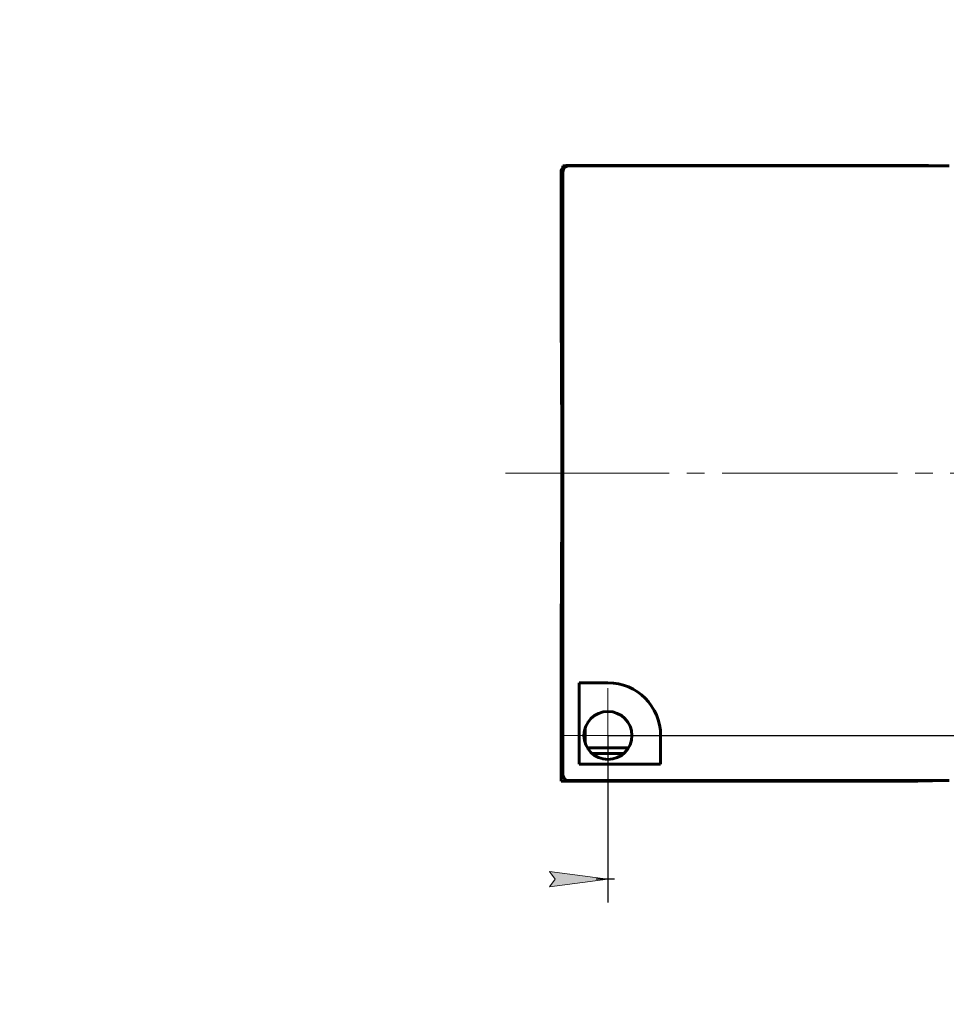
# Model space of a CAD drawing. Header units: millimetres. Extents: x 0 to 420, y 0 to 297.
# Tile 1 of 66: x 0 to 79, y 0 to 84. Entities that reach past the tile are written whole.
import ezdxf

# ---------------------------------------------------------------- set-up
doc = ezdxf.new("R2010")
doc.units = ezdxf.units.MM
for name, pattern in [('K5LT_AXLED', [19.5, 15, -1.5, 1.5, -1.5]), ('K5LT_BASIC', [0]), ('K5LT_THIN', [0])]:
    doc.linetypes.add(name, pattern=pattern)
doc.layers.add('Системный слой', color=7, linetype='Continuous')
doc.styles.add('KDIMTEXTSTYLE', font='GOST_AU.SHX', dxfattribs={"width": 0.96, "oblique": 15, "height": 5})
doc.dimstyles.new('KDIMSTYLE (1.00)', dxfattribs={"dimtxt": 5, "dimasz": 1, "dimexe": 2, "dimexo": 0, "dimgap": 1, "dimtad": 1, "dimtxsty": 'KDIMTEXTSTYLE', "dimsah": 1, "dimcen": 0, "dimdle": 1, "dimadec": 0, "dimazin": 0, "dimtfac": 0.667, "dimtmove": 0, "dimatfit": 3, "dimfxl": 0, "dimtvp": 1, "dimtolj": 1, "dimtzin": 0, "dimarcsym": 0})

# ---------------------------------------------------------------- blocks, each defined once
blk = doc.blocks.new('U25')
at = {"layer": 'Системный слой', "linetype": 'K5LT_AXLED', "lineweight": 18}
for q in [(50.245, 27.014), (46.195, 22.964), (54.295, 22.964), (50.245, 18.914)]:
    blk.add_line((50.245, 22.964), q, dxfattribs=at)
blk = doc.blocks.new('KDIMARROW_01')
at = {"layer": 'Системный слой'}
blk.add_hatch(color=0, dxfattribs=at).paths.add_polyline_path([(-5, -0.658), (0, 0), (-5, 0.658), (-4.5, 0)])
at = {"layer": 'Системный слой', "color": 0, "linetype": 'K5LT_THIN', "lineweight": 18}
for p, q in [((-4.5, 0), (-5, 0.658)), ((-5, 0.658), (0, 0)), ((0, 0), (-5, -0.658)), ((-5, -0.658), (-4.5, 0)), ((0, 0), (-1, 0))]:
    blk.add_line(p, q, dxfattribs=at)

msp = doc.modelspace()

# ---------------------------------------------------------------- linework, layer by layer
at = {"layer": 'Системный слой', "linetype": 'K5LT_BASIC', "lineweight": 60}
for p, q in [((46.395, 71.614), (46.395, 71.114)), ((46.895, 71.614), (46.395, 71.614)), ((46.795, 71.656), (75.986, 71.656)), ((46.895, 71.614), (79.395, 71.614)), ((75.986, 71.614), (75.986, 71.656)), ((77.979, 71.624), (77.984, 71.623)), ((77.979, 71.614), (77.979, 71.624)), ((77.985, 71.614), (77.984, 71.623)), ((46.253, 57.601), (46.253, 71.114)), ((46.395, 19.614), (46.395, 71.114)), ((46.253, 57.601), (46.395, 56.956)), ((46.395, 33.772), (46.253, 33.127)), ((46.253, 19.072), (46.253, 33.127)), ((50.245, 27.464), (47.795, 27.464)), ((47.795, 27.464), (47.795, 20.514)), ((48.295, 22.332), (48.295, 23.597)), ((48.253, 22.48), (48.253, 23.449)), ((54.745, 20.514), (54.745, 22.964)), ((52.005, 21.914), (48.484, 21.914)), ((51.586, 21.414), (48.903, 21.414)), ((47.795, 20.514), (54.745, 20.514)), ((46.253, 19.072), (75.986, 19.072)), ((79.395, 19.114), (46.895, 19.114)), ((75.986, 19.072), (75.986, 19.114)), ((77.979, 19.114), (77.979, 19.104)), ((77.984, 19.105), (77.979, 19.104)), ((77.984, 19.105), (77.985, 19.114))]:
    msp.add_line(p, q, dxfattribs=at)
at = {"layer": 'Системный слой', "linetype": 'K5LT_AXLED', "lineweight": 18}
msp.add_line((172.486, 45.364), (41.486, 45.364), dxfattribs=at)
at = {"layer": 'Системный слой', "linetype": 'K5LT_BASIC', "lineweight": 60}
msp.add_circle((50.245, 22.964), 2.05, dxfattribs=at)
for centre, radius, start, end in [((46.895, 71.114), 0.5, 90, 180), ((46.795, 71.114), 0.542, 90, 112.67702), ((46.795, 71.114), 0.542, 137.57442, 180), ((50.245, 22.964), 4.5, 0, 90), ((46.895, 19.614), 0.5, 180, 270)]:
    msp.add_arc(centre, radius, start, end, dxfattribs=at)
for centre, major_axis, ratio, start_param, end_param in [((75.986, 71.621), (2, 0), 0.017455, 0.087266, 1.570796), ((45.822, 45.364), (0, 27.538), 0.017463, 4.251936, 5.172842), ((75.986, 19.107), (2, 0), 0.017455, 4.712389, 6.195919)]:
    msp.add_ellipse(centre, major_axis=major_axis, ratio=ratio, start_param=start_param, end_param=end_param, dxfattribs=at)

# ---------------------------------------------------------------- block references
at = {"layer": 'Системный слой'}
msp.add_blockref('U25', (0, 0), dxfattribs=at)

# ---------------------------------------------------------------- dimensions: what is measured, and where the dimension line sits
msp.add_linear_dim(base=(50.245, 10.697), p1=(166.545, 67.764), p2=(50.245, 22.964), location=(108.395, 10.697), dimstyle='KDIMSTYLE (1.00)', override={"dimexo": 0, "dimpost": '\\H5.0;\\W0.965;\\Q15;<>', "dimblk1": 'KDIMARROW_01', "dimblk2": 'KDIMARROW_01', "dimse1": 0, "dimse2": 0, "dimtolj": 1}, dxfattribs=at).render()
msp.add_linear_dim(base=(182.318, 22.964), p1=(166.545, 67.764), p2=(50.245, 22.964), angle=90, location=(182.318, 45.364), dimstyle='KDIMSTYLE (1.00)', override={"dimexo": 0, "dimpost": '\\H5.0;\\W0.965;\\Q15;<>', "dimblk1": 'KDIMARROW_01', "dimblk2": 'KDIMARROW_01', "dimse1": 0, "dimse2": 0, "dimtolj": 1}, dxfattribs=at).render()

doc.saveas('drawing.dxf')
